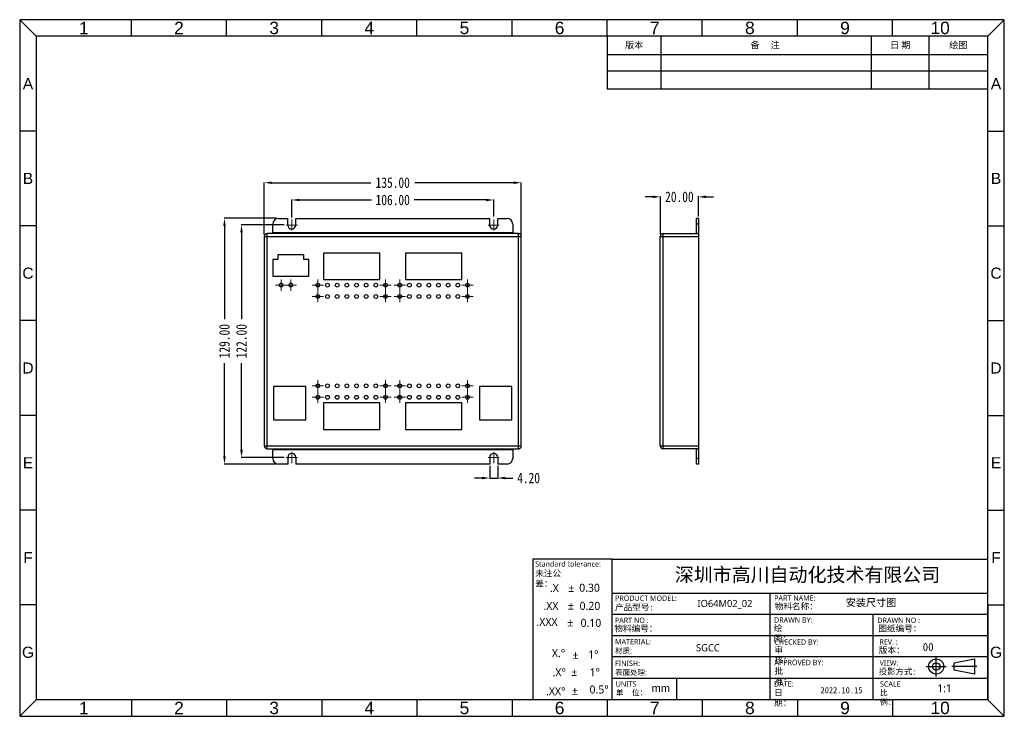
# Model space of a CAD drawing. Header units: inches. Extents: x 4273 to 4790, y 279 to 645.
import ezdxf
from ezdxf.enums import TextEntityAlignment as Align

# ---------------------------------------------------------------- set-up
doc = ezdxf.new("R2010")
doc.units = ezdxf.units.IN
doc.header["$LTSCALE"] = 1.21
doc.header["$MEASUREMENT"] = 0
doc.header["$PDMODE"] = 3
doc.header["$PDSIZE"] = 0.3125
doc.layers.get('0').update_dxf_attribs({"linetype": 'CONTINUOUS'})
doc.layers.get('Defpoints').update_dxf_attribs({"linetype": 'CONTINUOUS'})
doc.styles.get("Standard").update_dxf_attribs({"font": 'txt', "width": 0.8})
doc.styles.add('微软雅黑', font='Microsoft YaHei.ttf')
doc.dimstyles.get("Standard").update_dxf_attribs({"dimtxt": 5.5, "dimasz": 4, "dimexe": 0.18, "dimexo": 1, "dimgap": 2, "dimtad": 0, "dimzin": 1, "dimdsep": 46, "dimtxsty": 'Standard', "dimcen": 0.09, "dimadec": 0, "dimazin": 0, "dimtp": 0.01, "dimtm": 0.01, "dimtfac": 1, "dimtmove": 0, "dimatfit": 3, "dimfxl": 1, "dimtfillclr": 256, "dimtolj": 1, "dimtzin": 4, "dimarcsym": 0})

# ---------------------------------------------------------------- blocks, each defined once
blk = doc.blocks.new('*D38')
at = {"color": 0, "lineweight": -2, "ltscale": 5}
for p, q in [((4407.72, 540.71), (4380.19, 540.71)), ((4380.37, 536.71), (4380.37, 487.74)), ((4380.37, 415.71), (4380.37, 464.67)), ((4407.72, 411.71), (4380.19, 411.71))]:
    blk.add_line(p, q, dxfattribs=at)
at = {"color": 0, "ltscale": 5}
for points in [[(4381.04, 536.71), (4379.71, 536.71), (4380.37, 540.71)], [(4379.71, 415.71), (4381.04, 415.71), (4380.37, 411.71)]]:
    blk.add_solid(points, dxfattribs=at)
at = {"layer": 'Defpoints', "color": 0}
for p in [(4408.72, 540.71), (4380.37, 411.71), (4408.72, 411.71)]:
    blk.add_point(p, dxfattribs=at)
at = {"color": 0, "lineweight": 5, "ltscale": 5, "insert": (4380.37, 476.21), "char_height": 5.5, "attachment_point": 5, "rotation": 90}
blk.add_mtext('\\A1;129.00', dxfattribs=at)
blk = doc.blocks.new('*D40')
at = {"color": 0, "lineweight": -2, "ltscale": 5}
for p, q in [((4605.24, 551.99), (4601.24, 551.99)), ((4609.24, 532.21), (4609.24, 552.17)), ((4609.24, 551.99), (4609.54, 551.99)), ((4629.24, 551.99), (4628.94, 551.99)), ((4629.24, 541.71), (4629.24, 552.17)), ((4633.24, 551.99), (4637.24, 551.99))]:
    blk.add_line(p, q, dxfattribs=at)
at = {"color": 0, "ltscale": 5}
for points in [[(4605.24, 551.33), (4605.24, 552.66), (4609.24, 551.99)], [(4633.24, 552.66), (4633.24, 551.33), (4629.24, 551.99)]]:
    blk.add_solid(points, dxfattribs=at)
at = {"layer": 'Defpoints', "color": 0}
for p in [(4609.24, 551.99), (4629.24, 540.71), (4609.24, 531.21)]:
    blk.add_point(p, dxfattribs=at)
at = {"color": 0, "lineweight": 5, "ltscale": 5, "insert": (4619.24, 551.99), "char_height": 5.5, "attachment_point": 5}
blk.add_mtext('\\A1;20.00', dxfattribs=at)
blk = doc.blocks.new('*D46')
at = {"color": 0, "lineweight": -2, "ltscale": 5}
for p, q in [((4411.75, 537.21), (4389.12, 537.21)), ((4389.3, 533.21), (4389.3, 487.74)), ((4389.3, 419.21), (4389.3, 464.67)), ((4411.75, 415.21), (4389.12, 415.21))]:
    blk.add_line(p, q, dxfattribs=at)
at = {"color": 0, "ltscale": 5}
for points in [[(4389.96, 533.21), (4388.63, 533.21), (4389.3, 537.21)], [(4388.63, 419.21), (4389.96, 419.21), (4389.3, 415.21)]]:
    blk.add_solid(points, dxfattribs=at)
at = {"layer": 'Defpoints', "color": 0}
for p in [(4412.75, 537.21), (4389.3, 415.21), (4412.75, 415.21)]:
    blk.add_point(p, dxfattribs=at)
at = {"color": 0, "lineweight": 5, "ltscale": 5, "insert": (4389.3, 476.21), "char_height": 5.5, "attachment_point": 5, "rotation": 90}
blk.add_mtext('\\A1;122.00', dxfattribs=at)
blk = doc.blocks.new('*D47')
at = {"color": 0, "lineweight": -2, "ltscale": 5}
for p, q in [((4415.72, 541.18), (4415.72, 550.52)), ((4419.72, 550.34), (4457.55, 550.34)), ((4517.72, 550.34), (4479.89, 550.34)), ((4521.72, 541.71), (4521.72, 550.52))]:
    blk.add_line(p, q, dxfattribs=at)
at = {"color": 0, "ltscale": 5}
for points in [[(4419.72, 551.01), (4419.72, 549.67), (4415.72, 550.34)], [(4517.72, 549.67), (4517.72, 551.01), (4521.72, 550.34)]]:
    blk.add_solid(points, dxfattribs=at)
at = {"layer": 'Defpoints', "color": 0}
for p in [(4521.72, 550.34), (4415.72, 540.18), (4521.72, 540.71)]:
    blk.add_point(p, dxfattribs=at)
at = {"color": 0, "lineweight": 5, "ltscale": 5, "insert": (4468.72, 550.34), "char_height": 5.5, "attachment_point": 5}
blk.add_mtext('\\A1;106.00', dxfattribs=at)
blk = doc.blocks.new('*D48')
at = {"color": 0, "lineweight": -2, "ltscale": 5}
for p, q in [((4401.22, 532.21), (4401.22, 559.59)), ((4405.22, 559.41), (4457.19, 559.41)), ((4532.22, 559.41), (4480.25, 559.41)), ((4536.22, 532.21), (4536.22, 559.59))]:
    blk.add_line(p, q, dxfattribs=at)
at = {"color": 0, "ltscale": 5}
for points in [[(4405.22, 560.07), (4405.22, 558.74), (4401.22, 559.41)], [(4532.22, 558.74), (4532.22, 560.07), (4536.22, 559.41)]]:
    blk.add_solid(points, dxfattribs=at)
at = {"layer": 'Defpoints', "color": 0}
for p in [(4536.22, 559.41), (4401.22, 531.21), (4536.22, 531.21)]:
    blk.add_point(p, dxfattribs=at)
at = {"color": 0, "lineweight": 5, "ltscale": 5, "insert": (4468.72, 559.41), "char_height": 5.5, "attachment_point": 5}
blk.add_mtext('\\A1;135.00', dxfattribs=at)
blk = doc.blocks.new('*D49')
at = {"color": 0, "lineweight": -2, "ltscale": 5}
for p, q in [((4519.62, 410.71), (4519.62, 404.17)), ((4523.82, 410.71), (4523.82, 404.17)), ((4515.62, 404.35), (4511.62, 404.35)), ((4519.62, 404.35), (4523.82, 404.35)), ((4527.82, 404.35), (4531.82, 404.35))]:
    blk.add_line(p, q, dxfattribs=at)
at = {"color": 0, "ltscale": 5}
for points in [[(4515.62, 403.68), (4515.62, 405.02), (4519.62, 404.35)], [(4527.82, 405.02), (4527.82, 403.68), (4523.82, 404.35)]]:
    blk.add_solid(points, dxfattribs=at)
at = {"layer": 'Defpoints', "color": 0}
for p in [(4519.62, 411.71), (4523.82, 411.71), (4523.82, 404.35)]:
    blk.add_point(p, dxfattribs=at)
at = {"color": 0, "lineweight": 5, "ltscale": 5, "insert": (4540.05, 404.35), "char_height": 5.5, "attachment_point": 5}
blk.add_mtext('\\A1;4.20', dxfattribs=at)

msp = doc.modelspace()

# ---------------------------------------------------------------- linework, layer by layer
for p, q in [((4581.307, 636.285), (4581.307, 608.643)), ((4781.161, 636.285), (4581.307, 636.285)), ((4781.161, 591.533), (4781.161, 636.285)), ((4542.37, 361.739), (4542.37, 287.982)), ((4583.905, 361.739), (4542.37, 361.739)), ((4781.161, 337.739), (4781.161, 287.982)), ((4617.704, 299.234), (4617.704, 287.982)), ((4537.052, 287.982), (4281.526, 287.982)), ((4781.161, 287.982), (4559.651, 287.982))]:
    msp.add_line(p, q)
at = {"color": 7, "linetype": 'Continuous'}
for p, q in [((4408.721, 540.706), (4413.621, 540.706)), ((4417.821, 540.706), (4519.621, 540.706)), ((4523.821, 540.706), (4528.721, 540.706)), ((4628.236, 533.206), (4628.236, 540.706)), ((4629.236, 540.706), (4628.236, 540.706)), ((4629.236, 540.706), (4629.236, 533.206)), ((4402.721, 419.706), (4402.721, 532.706)), ((4534.721, 532.706), (4402.721, 532.706)), ((4405.721, 532.706), (4405.721, 537.706)), ((4405.721, 533.206), (4531.721, 533.206)), ((4531.721, 537.706), (4531.721, 532.706)), ((4534.721, 419.706), (4534.721, 532.706)), ((4610.736, 419.706), (4610.736, 532.706)), ((4610.736, 532.706), (4629.236, 532.706)), ((4629.236, 537.706), (4628.236, 537.706)), ((4629.236, 532.706), (4629.236, 419.706)), ((4401.221, 531.206), (4401.221, 421.206)), ((4401.221, 531.206), (4536.221, 531.206)), ((4536.221, 421.206), (4536.221, 531.206)), ((4609.236, 421.206), (4609.236, 531.206)), ((4609.236, 531.206), (4629.236, 531.206)), ((4432.421, 522.506), (4432.421, 508.606)), ((4461.921, 522.506), (4432.421, 522.506)), ((4461.921, 508.606), (4461.921, 522.506)), ((4475.421, 522.506), (4475.421, 508.606)), ((4504.921, 522.506), (4475.421, 522.506)), ((4504.921, 508.606), (4504.921, 522.506)), ((4405.774, 519.09), (4405.774, 510.39)), ((4408.374, 519.09), (4405.774, 519.09)), ((4408.374, 521.59), (4408.374, 519.09)), ((4421.974, 521.59), (4408.374, 521.59)), ((4421.974, 519.09), (4421.974, 521.59)), ((4424.574, 519.09), (4421.974, 519.09)), ((4424.574, 510.39), (4424.574, 519.09)), ((4405.774, 510.39), (4424.574, 510.39)), ((4432.421, 508.606), (4461.921, 508.606)), ((4475.421, 508.606), (4504.921, 508.606)), ((4406.021, 452.356), (4406.021, 434.906)), ((4423.021, 452.356), (4406.021, 452.356)), ((4423.021, 434.906), (4423.021, 452.356)), ((4531.321, 452.356), (4514.321, 452.356)), ((4514.321, 452.356), (4514.321, 434.906)), ((4531.321, 434.906), (4531.321, 452.356)), ((4432.421, 443.806), (4432.421, 429.906)), ((4461.921, 443.806), (4432.421, 443.806)), ((4461.921, 429.906), (4461.921, 443.806)), ((4504.921, 443.806), (4475.421, 443.806)), ((4475.421, 443.806), (4475.421, 429.906)), ((4504.921, 429.906), (4504.921, 443.806)), ((4406.021, 434.906), (4423.021, 434.906)), ((4514.321, 434.906), (4531.321, 434.906)), ((4432.421, 429.906), (4461.921, 429.906)), ((4475.421, 429.906), (4504.921, 429.906)), ((4401.221, 421.206), (4536.221, 421.206)), ((4402.721, 419.706), (4534.721, 419.706)), ((4405.721, 414.706), (4405.721, 419.706)), ((4531.721, 419.206), (4405.721, 419.206)), ((4531.721, 419.706), (4531.721, 414.706)), ((4609.236, 421.206), (4629.236, 421.206)), ((4629.236, 419.706), (4610.736, 419.706)), ((4628.236, 411.706), (4628.236, 419.206)), ((4629.236, 419.206), (4629.236, 411.706)), ((4629.236, 414.706), (4628.236, 414.706)), ((4413.621, 411.706), (4408.721, 411.706)), ((4519.621, 411.706), (4417.821, 411.706)), ((4528.721, 411.706), (4523.821, 411.706)), ((4629.236, 411.706), (4628.236, 411.706))]:
    msp.add_line(p, q, dxfattribs=at)
at = {"ltscale": 5}
for p, q in [((4413.621, 537.206), (4413.621, 540.706)), ((4417.821, 537.206), (4417.821, 540.706)), ((4519.621, 537.206), (4519.621, 540.706)), ((4523.821, 537.206), (4523.821, 540.706)), ((4413.621, 415.206), (4413.621, 411.706)), ((4417.821, 415.206), (4417.821, 411.706)), ((4519.621, 415.206), (4519.621, 411.706)), ((4523.821, 415.206), (4523.821, 411.706))]:
    msp.add_line(p, q, dxfattribs=at)
at = {"color": 1, "lineweight": 5, "ltscale": 4}
for p, q in [((4415.721, 540.176), (4415.721, 534.236)), ((4521.721, 540.176), (4521.721, 534.236)), ((4412.751, 537.206), (4418.691, 537.206)), ((4518.751, 537.206), (4524.691, 537.206)), ((4410.097, 508.634), (4410.097, 502.694)), ((4415.177, 508.634), (4415.177, 502.694)), ((4429.391, 508.626), (4429.391, 502.686)), ((4464.951, 508.626), (4464.951, 502.686)), ((4472.391, 508.626), (4472.391, 502.686)), ((4507.951, 508.626), (4507.951, 502.686)), ((4407.127, 505.664), (4413.067, 505.664)), ((4412.207, 505.664), (4418.147, 505.664)), ((4426.421, 505.656), (4432.361, 505.656)), ((4429.391, 502.626), (4429.391, 496.686)), ((4461.981, 505.656), (4467.921, 505.656)), ((4464.951, 502.626), (4464.951, 496.686)), ((4469.421, 505.656), (4475.361, 505.656)), ((4472.391, 502.626), (4472.391, 496.686)), ((4504.981, 505.656), (4510.921, 505.656)), ((4507.951, 502.626), (4507.951, 496.686)), ((4426.421, 499.656), (4432.361, 499.656)), ((4461.981, 499.656), (4467.921, 499.656)), ((4469.421, 499.656), (4475.361, 499.656)), ((4504.981, 499.656), (4510.921, 499.656)), ((4429.391, 455.726), (4429.391, 449.786)), ((4464.951, 455.726), (4464.951, 449.786)), ((4472.391, 455.726), (4472.391, 449.786)), ((4507.951, 455.726), (4507.951, 449.786)), ((4426.421, 452.756), (4432.361, 452.756)), ((4461.981, 452.756), (4467.921, 452.756)), ((4469.421, 452.756), (4475.361, 452.756)), ((4504.981, 452.756), (4510.921, 452.756)), ((4426.421, 446.756), (4432.361, 446.756)), ((4429.391, 449.726), (4429.391, 443.786)), ((4461.981, 446.756), (4467.921, 446.756)), ((4464.951, 449.726), (4464.951, 443.786)), ((4469.421, 446.756), (4475.361, 446.756)), ((4472.391, 449.726), (4472.391, 443.786)), ((4504.981, 446.756), (4510.921, 446.756)), ((4507.951, 449.726), (4507.951, 443.786)), ((4412.751, 415.206), (4418.691, 415.206)), ((4412.751, 415.206), (4418.691, 415.206)), ((4415.721, 418.176), (4415.721, 412.236)), ((4415.721, 412.236), (4415.721, 418.176)), ((4518.751, 415.206), (4524.691, 415.206)), ((4521.721, 418.176), (4521.721, 412.236))]:
    msp.add_line(p, q, dxfattribs=at)
for points in [[(4272.819, 279.274), (4789.868, 279.274), (4789.868, 644.992), (4272.819, 644.992)], [(4774.153, 309.378), (4774.153, 301.476), (4763.617, 303.451), (4763.617, 307.403)]]:
    msp.add_lwpolyline(points, close=True)
at = {"ltscale": 0.2}
for points in [[(4272.819, 644.992), (4281.526, 636.285), (4281.526, 287.982)], [(4331.49, 636.285), (4331.49, 644.992)], [(4381.453, 636.285), (4381.453, 644.992)], [(4431.417, 636.285), (4431.417, 644.992)], [(4481.38, 636.285), (4481.38, 644.992)], [(4531.344, 636.285), (4531.344, 644.992)], [(4581.307, 636.285), (4581.307, 644.992)], [(4631.27, 636.285), (4631.27, 644.992)], [(4681.234, 636.285), (4681.234, 644.992)], [(4731.197, 636.285), (4731.197, 644.992)], [(4781.161, 636.285), (4281.526, 636.285)], [(4281.526, 586.527), (4272.819, 586.527)], [(4781.161, 586.527), (4789.868, 586.527)], [(4281.526, 536.77), (4272.819, 536.77)], [(4781.161, 536.77), (4789.868, 536.77)], [(4281.526, 487.012), (4272.819, 487.012)], [(4781.161, 487.012), (4789.868, 487.012)], [(4281.526, 437.255), (4272.819, 437.255)], [(4781.161, 437.255), (4789.868, 437.255)], [(4281.526, 387.497), (4272.819, 387.497)], [(4781.161, 387.497), (4789.868, 387.497)], [(4281.526, 337.739), (4272.819, 337.739)], [(4331.49, 287.982), (4331.49, 279.274)], [(4381.453, 287.982), (4381.453, 279.274)], [(4431.417, 287.982), (4431.417, 279.274)], [(4481.38, 287.982), (4481.38, 279.274)], [(4531.344, 287.982), (4531.344, 279.274)], [(4581.307, 287.982), (4581.307, 279.274)]]:
    msp.add_lwpolyline(points, dxfattribs=at)
for points in [[(4789.868, 279.274), (4781.161, 287.982), (4781.161, 636.285), (4789.868, 644.992)], [(4609.673, 608.643), (4609.673, 636.285)], [(4720.128, 608.643), (4720.128, 636.225)], [(4750.332, 608.643), (4750.332, 636.225)], [(4581.307, 626.681), (4781.161, 626.681)], [(4581.307, 618.126), (4781.161, 618.126)], [(4581.307, 608.643), (4781.161, 608.643)], [(4583.905, 287.982), (4583.905, 361.739), (4781.161, 361.739)], [(4583.905, 344), (4781.161, 344)], [(4666.953, 287.982), (4666.953, 344)], [(4781.161, 337.739), (4789.868, 337.739)], [(4781.161, 332.726), (4583.905, 332.726)], [(4720.982, 287.982), (4720.982, 332.726)], [(4781.161, 321.455), (4583.905, 321.455)], [(4583.905, 310.611), (4781.161, 310.611)], [(4754.129, 300.159), (4754.129, 310.695)], [(4748.861, 305.427), (4759.397, 305.427)], [(4775.471, 305.427), (4762.3, 305.427)], [(4583.905, 299.234), (4781.161, 299.234)], [(4781.161, 287.982), (4281.526, 287.982), (4272.819, 279.274)], [(4631.27, 287.982), (4631.27, 279.274)], [(4681.234, 287.982), (4681.234, 279.274)], [(4731.197, 287.982), (4731.197, 279.274)]]:
    msp.add_lwpolyline(points)
at = {"color": 7, "linetype": 'Continuous'}
for centre in [(4410.097, 505.664), (4415.177, 505.664), (4429.391, 505.656), (4434.471, 505.656), (4439.551, 505.656), (4444.631, 505.656), (4449.711, 505.656), (4454.791, 505.656), (4459.871, 505.656), (4464.951, 505.656), (4472.391, 505.656), (4477.471, 505.656), (4482.551, 505.656), (4487.631, 505.656), (4492.711, 505.656), (4497.791, 505.656), (4502.871, 505.656), (4507.951, 505.656), (4429.391, 499.656), (4434.471, 499.656), (4439.551, 499.656), (4444.631, 499.656), (4449.711, 499.656), (4454.791, 499.656), (4459.871, 499.656), (4464.951, 499.656), (4472.391, 499.656), (4477.471, 499.656), (4482.551, 499.656), (4487.631, 499.656), (4492.711, 499.656), (4497.791, 499.656), (4502.871, 499.656), (4507.951, 499.656), (4429.391, 452.756), (4434.471, 452.756), (4439.551, 452.756), (4444.631, 452.756), (4449.711, 452.756), (4454.791, 452.756), (4459.871, 452.756), (4464.951, 452.756), (4472.391, 452.756), (4477.471, 452.756), (4482.551, 452.756), (4487.631, 452.756), (4492.711, 452.756), (4497.791, 452.756), (4502.871, 452.756), (4507.951, 452.756), (4429.391, 446.756), (4434.471, 446.756), (4439.551, 446.756), (4444.631, 446.756), (4449.711, 446.756), (4454.791, 446.756), (4459.871, 446.756), (4464.951, 446.756), (4472.391, 446.756), (4477.471, 446.756), (4482.551, 446.756), (4487.631, 446.756), (4492.711, 446.756), (4497.791, 446.756), (4502.871, 446.756), (4507.951, 446.756)]:
    msp.add_circle(centre, 1, dxfattribs=at)
for radius in [3.951, 1.976]:
    msp.add_circle((4754.129, 305.427), radius)
for centre, radius, start, end in [((4408.721, 537.706), 3, 90, 180), ((4528.721, 537.706), 3, 0, 90), ((4402.721, 531.206), 1.5, 90, 180), ((4534.721, 531.206), 1.5, 0, 90), ((4610.736, 531.206), 1.5, 90, 180), ((4627.736, 533.206), 0.5, 270, 0), ((4627.736, 533.206), 1.5, 340.44936, 0), ((4402.721, 421.206), 1.5, 180, 270), ((4534.721, 421.206), 1.5, 270, 0), ((4610.736, 421.206), 1.5, 180, 270), ((4627.736, 419.206), 0.5, 0, 90), ((4627.736, 419.206), 1.5, 0, 19.55064), ((4408.721, 414.706), 3, 180, 270), ((4528.721, 414.706), 3, 270, 0)]:
    msp.add_arc(centre, radius, start, end, dxfattribs=at)
at = {"ltscale": 5}
for centre, start, end in [((4415.721, 537.206), 180, 0), ((4521.721, 537.206), 180, 0), ((4415.721, 415.206), 0, 180), ((4521.721, 415.206), 0, 180)]:
    msp.add_arc(centre, 2.1, start, end, dxfattribs=at)

# ---------------------------------------------------------------- texts
at = {"style": '微软雅黑'}
for s, height, p in [('Standard tolerance:  ', 2.8066, (4543.509, 359.249)), ('PRODUCT MODEL:', 2.8066, (4585.472, 341.268)), ('PART NO :', 2.8066, (4585.367, 329.689)), ('DRAWN BY:', 2.8066, (4668.93, 329.854)), ('DRAWN NO :', 2.8066, (4723.185, 329.692)), ('材质:', 2.8066, (4585.472, 313.676)), ('MATERIAL:', 2.8066, (4585.472, 318.456)), ('CHECKED BY:', 2.8066, (4669.135, 318.257)), ('REV. :', 2.8066, (4724.305, 318.321)), ('FINISH:', 2.8066, (4585.472, 307.08)), ('APPROVED BY:', 2.8066, (4669.135, 307.521)), ('VIEW:', 2.6943, (4724.469, 307.266)), ('表面处理:', 2.8066, (4585.472, 302.299)), ('DATE:', 2.8066, (4668.961, 296.269))]:
    msp.add_text(s, height=height, dxfattribs=at).set_placement(p, align=Align.MIDDLE_LEFT)
for s, height, p in [('.X', 4.2099, (4551.245, 344.51)), ('%%P', 4.2099, (4560.879, 344.572)), ('0.30', 4.2099, (4566.639, 344.665)), ('PART NAME:', 2.8066, (4669.007, 339.969)), ('.XX', 4.2099, (4547.852, 335.122)), ('%%P', 4.2099, (4560.711, 335.319)), ('0.20', 4.2099, (4566.836, 335.157)), ('.XXX', 4.2099, (4544.179, 326.716)), ('%%P', 4.2099, (4560.365, 326.423)), ('0.10', 4.2099, (4567.329, 326.228)), ('X.%%d', 4.2099, (4552.296, 310.343)), ('%%P', 4.2099, (4563.139, 309.339)), ('1%%D', 4.2099, (4571.351, 309.611)), ('%%P', 4.2099, (4562.476, 300.454)), ('.X%%d', 4.2099, (4552.624, 300.249)), ('1%%D', 4.2099, (4572.103, 300.311)), ('.XX%%d', 4.2099, (4549.222, 290.326)), ('%%P', 4.2099, (4562.785, 290.613)), ('0.5%%D', 4.2099, (4572.057, 291.255)), ('UNITS', 2.8066, (4585.762, 294.791)), ('SCALE', 2.8066, (4724.589, 294.804))]:
    msp.add_text(s, height=height, dxfattribs=at).set_placement(p)
at = {"ltscale": 0.2, "attachment_point": 5, "style": '微软雅黑'}
for s, insert, char_height, width in [('{\\fArial|b0|i0|c0|p34;1}', (4306.508, 640.639), 6.52291, 49.96345), ('{\\fArial|b0|i0|c0|p34;2}', (4356.471, 640.639), 6.52291, 49.96345), ('{\\fArial|b0|i0|c0|p34;3}', (4406.435, 640.639), 6.52291, 49.96345), ('{\\fArial|b0|i0|c0|p34;4}', (4456.398, 640.639), 6.52291, 49.96345), ('{\\fArial|b0|i0|c0|p34;5}', (4506.362, 640.639), 6.52291, 49.96345), ('{\\fArial|b0|i0|c0|p34;6}', (4556.325, 640.639), 6.52291, 49.96345), ('{\\fArial|b0|i0|c0|p34;7}', (4606.289, 640.639), 6.52291, 49.96345), ('{\\fArial|b0|i0|c0|p34;8}', (4656.252, 640.639), 6.52291, 49.96345), ('{\\fArial|b0|i0|c0|p34;9}', (4706.216, 640.639), 6.52291, 49.96345), ('{\\fArial|b0|i0|c0|p34;10}', (4756.179, 640.639), 6.52291, 49.96345), ('{\\fArial|b0|i0|c0|p34;A}', (4277.173, 611.406), 5.83429, 8.70757), ('{\\fArial|b0|i0|c0|p34;A}', (4785.515, 611.406), 5.83429, 8.70757), ('{\\fArial|b0|i0|c0|p34;B}', (4277.173, 561.648), 5.83429, 8.70757), ('{\\fArial|b0|i0|c0|p34;B}', (4785.515, 561.648), 5.83429, 8.70757), ('{\\fArial|b0|i0|c0|p34;C}', (4277.173, 511.891), 5.83429, 8.70757), ('{\\fArial|b0|i0|c0|p34;C}', (4785.515, 511.891), 5.83429, 8.70757), ('{\\fArial|b0|i0|c0|p34;D}', (4277.173, 462.133), 5.83429, 8.70757), ('{\\fArial|b0|i0|c0|p34;D}', (4785.515, 462.133), 5.83429, 8.70757), ('{\\fArial|b0|i0|c0|p34;E}', (4277.173, 412.376), 5.83429, 8.70757), ('{\\fArial|b0|i0|c0|p34;E}', (4785.515, 412.376), 5.83429, 8.70757), ('{\\fArial|b0|i0|c0|p34;F}', (4277.173, 362.618), 5.83429, 8.70757), ('{\\fArial|b0|i0|c0|p34;G}', (4277.173, 312.861), 5.83429, 8.70757), ('{\\fArial|b0|i0|c0|p34;1}', (4306.508, 283.628), 6.52291, 49.96345), ('{\\fArial|b0|i0|c0|p34;2}', (4356.471, 283.628), 6.52291, 49.96345), ('{\\fArial|b0|i0|c0|p34;3}', (4406.435, 283.628), 6.52291, 49.96345), ('{\\fArial|b0|i0|c0|p34;4}', (4456.398, 283.628), 6.52291, 49.96345), ('{\\fArial|b0|i0|c0|p34;5}', (4506.362, 283.628), 6.52291, 49.96345), ('{\\fArial|b0|i0|c0|p34;6}', (4556.325, 283.628), 6.52291, 49.96345)]:
    msp.add_mtext(s, dxfattribs=dict(at, insert=insert, char_height=char_height, width=width))
at = {"style": '微软雅黑'}
for s, insert, char_height, width, attachment_point in [('版本', (4595.49, 631.483), 3.4062, 28.36637, 5), ('备     注', (4664.252, 631.483), 3.4062, 111.75109, 5), ('日 期', (4735.23, 631.453), 3.4116, 30.20414, 5), ('绘图', (4765.746, 631.453), 3.4116, 30.82891, 5), ('{\\fArial|b0|i0|c0|p34;F}', (4785.515, 362.618), 5.83429, 8.70757, 5), ('深圳市高川自动化技术有限公司', (4686.537, 353.169), 7.30009, 148.79163, 5), ('{\\fSimSun|b0|i0|c134|p54;未注公差：  }', (4543.548, 355.915), 3.23533, 20.75409, 1), ('安装尺寸图', (4706.605, 340.9), 3.8824, 32.2437, 1), ('{\\fSimSun|b0|i0|c134|p54;产品型号:}', (4585.419, 338.105), 3.23533, 22.35888, 1), ('{\\fSimSun|b0|i0|c134|p54;物料名称：}', (4669.33, 338.616), 3.23533, 21.82885, 1), ('{\\fSimSun|b0|i0|c134|p54;物料编号：}', (4585.082, 327.007), 3.23533, 22.0229, 1), ('{\\fSimSun|b0|i0|c134|p54;绘   图：}', (4668.804, 327.173), 3.23533, 18.0674, 1), ('{\\fSimSun|b0|i0|c134|p54;图纸编号：}', (4723.687, 327.011), 3.23533, 22.0229, 1), ('{\\fSimSun|b0|i0|c134|p54;审   核：}', (4669.174, 315.835), 3.23533, 18.49239, 1), ('{\\fSimSun|b0|i0|c134|p54;版本：}', (4723.978, 315.634), 3.23533, 22.0229, 1), ('{\\fSimSun|b0|i0|c134|p54;00}', (4747.03, 317.766), 4.20593, 28.62977, 1), ('{\\fArial|b0|i0|c0|p34;G}', (4785.515, 312.861), 5.83429, 8.70757, 5), ('{\\fSimSun|b0|i0|c134|p54;批   准：}', (4669.174, 304.653), 3.23533, 18.49357, 1), ('{\\fNSimSun|b0|i0|c134|p49;投影方式:}', (4723.896, 304.33), 3.15237, 21.51098, 1), ('{\\fArial|b0|i0|c0|p32;mm}', (4604.686, 296.106), 4.13262, 14.28655, 1), ('1:1', (4754.659, 296.05), 4.1326, 11.74467, 1), ('{\\fNSimSun|b0|i0|c134|p49;单  位：}', (4585.841, 293.195), 2.91886, 16.08673, 1), ('{\\fSimSun|b0|i0|c134|p54;日   期：}', (4669, 293.401), 3.23533, 18.49357, 1), ('{\\fSimSun|b0|i0|c134|p54;2022.10.15}', (4693.354, 294.603), 3.23533, 22.0229, 1), ('{\\fNSimSun|b0|i0|c134|p49;比  例：}', (4724.58, 293.07), 2.91886, 15.51536, 1), ('{\\fArial|b0|i0|c0|p34;7}', (4606.289, 283.628), 6.52291, 49.96345, 5), ('{\\fArial|b0|i0|c0|p34;8}', (4656.252, 283.628), 6.52291, 49.96345, 5), ('{\\fArial|b0|i0|c0|p34;9}', (4706.216, 283.628), 6.52291, 49.96345, 5), ('{\\fArial|b0|i0|c0|p34;10}', (4756.179, 283.628), 6.52291, 49.96345, 5)]:
    msp.add_mtext(s, dxfattribs=dict(at, insert=insert, char_height=char_height, width=width, attachment_point=attachment_point))
at = {"color": 1, "ltscale": 0.5, "insert": (4643.166, 338.093), "char_height": 3.7569, "width": 53.21996, "attachment_point": 5, "style": '微软雅黑'}
msp.add_mtext('IO64M02_02', dxfattribs=at)
at = {"color": 1, "lineweight": 5, "ltscale": 0.5, "insert": (4634.196, 315.236), "char_height": 3.7569, "width": 53.21996, "attachment_point": 5, "style": '微软雅黑'}
msp.add_mtext('SGCC', dxfattribs=at)

# ---------------------------------------------------------------- dimensions: what is measured, and where the dimension line sits
at = {"lineweight": 5, "ltscale": 5}
for base, p1, p2, picture, middle in [((4536.221, 559.407), (4401.221, 531.206), (4536.221, 531.206), '*D48', (4468.721, 559.407)), ((4521.721, 550.341), (4415.721, 540.176), (4521.721, 540.706), '*D47', (4468.721, 550.341)), ((4609.236, 551.993), (4629.236, 540.706), (4609.236, 531.206), '*D40', (4619.236, 551.993)), ((4523.821, 404.349), (4519.621, 411.706), (4523.821, 411.706), '*D49', (4540.054, 404.349))]:
    dim = msp.add_linear_dim(base=base, p1=p1, p2=p2, dimstyle='Standard', dxfattribs=at)
    dim.commit()
    dim.dimension.update_dxf_attribs({"geometry": picture, "text_midpoint": middle})
for base, p1, p2, picture, middle in [((4380.373, 411.706), (4408.721, 540.706), (4408.721, 411.706), '*D38', (4380.373, 476.206)), ((4389.296, 415.206), (4412.751, 537.206), (4412.751, 415.206), '*D46', (4389.296, 476.206))]:
    dim = msp.add_linear_dim(base=base, p1=p1, p2=p2, angle=90, dimstyle='Standard', dxfattribs=at)
    dim.commit()
    dim.dimension.update_dxf_attribs({"geometry": picture, "text_midpoint": middle})

doc.saveas('drawing.dxf')
